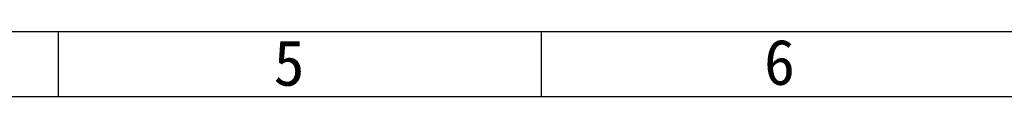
# Model space of a CAD drawing. Header units: inches. Extents: x 0 to 891, y 0 to 630.
# Tile 18 of 19: x 437 to 664, y 615 to 630. Entities that reach past the tile are written whole.
import ezdxf

# ---------------------------------------------------------------- set-up
doc = ezdxf.new("R2010")
doc.units = ezdxf.units.IN
doc.header["$MEASUREMENT"] = 0
doc.layers.add('Frame', color=7, linetype='Continuous')
doc.styles.get("Standard").update_dxf_attribs({"font": 'simsun.ttc', "height": 1.5})

# ---------------------------------------------------------------- blocks, each defined once
blk = doc.blocks.new('图框')
at = {"layer": 'Frame'}
for p, q in [((0, 210), (297, 210)), ((148.5, 210), (148.5, 205)), ((185.625, 210), (185.625, 205)), ((5, 205), (292, 205))]:
    blk.add_line(p, q, dxfattribs=at)
for s, p in [('5', (165.055, 205.83)), ('6', (202.76, 205.894))]:
    blk.add_text(s, height=3.5, dxfattribs=at).set_placement(p)

msp = doc.modelspace()

# ---------------------------------------------------------------- block references
at = {"layer": 'Frame', "xscale": 3, "yscale": 3, "zscale": 3}
msp.add_blockref('图框', (0, 0), dxfattribs=at)

doc.saveas('drawing.dxf')
